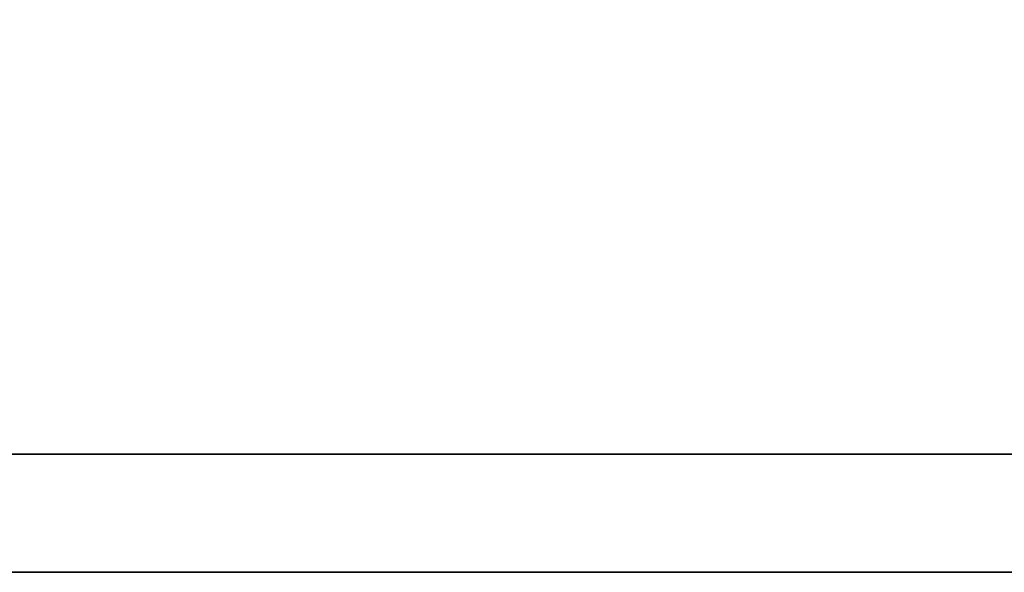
# Model space of a CAD drawing. Header units: millimetres. Extents: x 4 to 341, y 78 to 202.
# Tile 36 of 51: x 266.507 to 267.357, y 109.687 to 110.165. Entities that reach past the tile are written whole.
import ezdxf

# ---------------------------------------------------------------- set-up
doc = ezdxf.new("R2010")
doc.units = ezdxf.units.MM
doc.header["$LTSCALE"] = 0.15
doc.layers.add('DIM', color=4, linetype='CONTINUOUS')
doc.layers.add('layer 1', color=7, linetype='CONTINUOUS')

# ---------------------------------------------------------------- blocks, each defined once
blk = doc.blocks.new('TBI MOTION logo(完整正式版)')
at = {"layer": 'layer 1', "color": 22, "lineweight": 35}
blk.add_open_spline([(75.90875, -9.47875), (75.90875, -9.47875), (75.90875, -12.28625), (75.90875, -12.28625), (75.90875, -12.28625), (75.90875, -12.28625), (75.90875, -12.47875), (75.90875, -12.47875), (75.90875, -12.47875), (75.90875, -12.47875), (75.71625, -12.47875), (75.71625, -12.47875), (75.71625, -12.47875), (75.71625, -12.47875), (-88.32875, -12.47875), (-88.32875, -12.47875), (-88.32875, -12.47875), (-88.32875, -12.47875), (-88.32875, -13.29375), (-88.32875, -13.29375), (-88.32875, -13.29375), (-88.32875, -13.29375), (82.89125, -13.29375), (82.89125, -13.29375), (82.89125, -13.29375), (82.89125, -13.29375), (75.90875, -9.47875), (75.90875, -9.47875)], degree=3, knots=[0, 0, 0, 0, 0.1428571, 0.1428571, 0.1428571, 0.1428572, 0.2857143, 0.2857143, 0.2857143, 0.2857143, 0.4285714, 0.4285714, 0.4285714, 0.4285714, 0.5714286, 0.5714286, 0.5714286, 0.5714286, 0.7142857, 0.7142857, 0.7142857, 0.7142857, 0.8571429, 0.8571429, 0.8571429, 0.8571429, 1, 1, 1, 1], dxfattribs=at)

msp = doc.modelspace()

# ---------------------------------------------------------------- block references
at = {"layer": 'DIM', "color": 7, "xscale": 0.1250977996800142, "yscale": 0.1250977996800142, "zscale": 0.1250977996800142}
msp.add_blockref('TBI MOTION logo(完整正式版)', (263.96532, 111.35039), dxfattribs=at)

doc.saveas('drawing.dxf')
